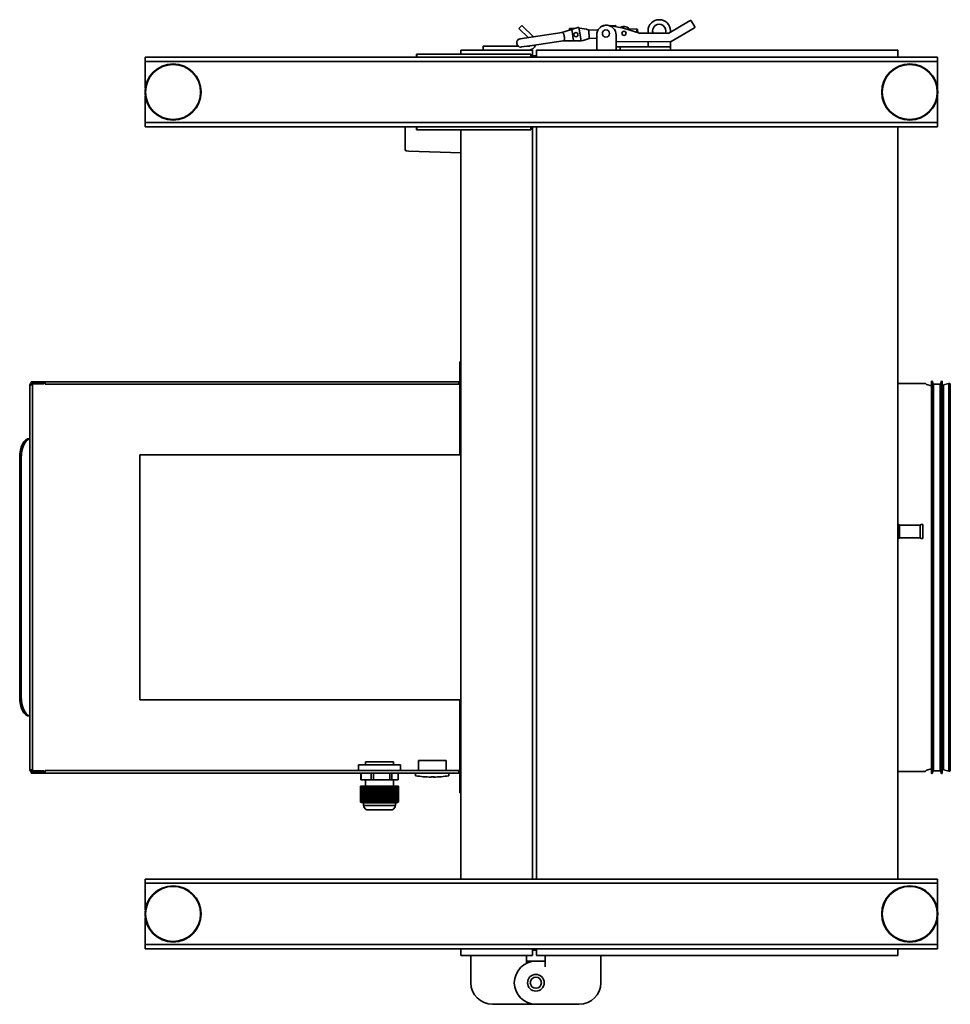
# Model space of a CAD drawing. Header units: millimetres. Extents: x 295 to 965, y 91 to 800.
import ezdxf

# ---------------------------------------------------------------- set-up
doc = ezdxf.new("R2010")
doc.units = ezdxf.units.MM
doc.header["$LTSCALE"] = 3
doc.layers.add('Krawędzie widoczne(ISO)', color=7, linetype='Continuous', lineweight=35, true_color=0x262659)

msp = doc.modelspace()

# ---------------------------------------------------------------- linework, layer by layer
at = {"layer": 'Krawędzie widoczne(ISO)'}
for p, q in [((656.5, 795.37), (654.37, 793.25)), ((654.86, 792.76), (654.37, 793.25)), ((656.5, 795.37), (656.98, 794.89)), ((656.98, 794.89), (664.56, 787.31)), ((690.75, 793.13), (694.69, 793.23)), ((690.78, 792.02), (690.75, 793.13)), ((697.59, 794.13), (692.12, 792.43)), ((697.59, 794.13), (697.79, 792.83)), ((697.72, 793.31), (697.75, 793.31)), ((729.69, 793.51), (718.05, 795.5)), ((720.5, 795.13), (723.91, 795.22)), ((724.44, 794.41), (724.13, 794.92)), ((729.69, 793.51), (729.57, 793.03)), ((741.05, 789.72), (729.69, 793.51)), ((776.46, 798.11), (762.31, 789.84)), ((776.46, 798.11), (777.76, 798.87)), ((780.96, 794.37), (778.44, 798.69)), ((780.79, 793.69), (779.49, 792.93)), ((660.98, 786.64), (654.86, 792.76)), ((663.17, 786.97), (655.36, 785.8)), ((663.17, 786.97), (685.41, 790.29)), ((664.56, 787.31), (664.4, 787.15)), ((664.67, 787.19), (664.56, 787.31)), ((685.5, 790.38), (685.14, 790.27)), ((685.5, 790.38), (685.6, 790.41)), ((686.06, 790.55), (685.6, 790.41)), ((686.06, 790.55), (687.76, 791.08)), ((692.12, 792.43), (687.76, 791.08)), ((692.72, 791.19), (693.55, 785.63)), ((697.79, 792.83), (698.88, 785.54)), ((711.38, 792.17), (704.78, 791.99)), ((704.94, 786), (704.78, 791.99)), ((710.34, 786.14), (704.94, 786)), ((710.34, 788.5), (710.34, 782.5)), ((724.34, 782.5), (724.34, 788.5)), ((739.27, 792.9), (733.97, 792.76)), ((739.34, 790.29), (739.27, 792.9)), ((739.78, 792.41), (739.27, 792.9)), ((739.78, 792.41), (739.84, 790.12)), ((741.05, 789.72), (740.97, 789.22)), ((762.31, 789.84), (741.05, 789.72)), ((747.34, 789.75), (747.34, 791.5)), ((762.31, 789.84), (762.45, 789.34)), ((763.34, 790.44), (763.34, 791.5)), ((763.95, 783.85), (779.49, 792.93)), ((628.59, 780.5), (628.59, 777.5)), ((628.59, 780.5), (630.59, 780.5)), ((653.92, 780.5), (630.59, 780.5)), ((656.25, 779.87), (664.05, 781.04)), ((661.09, 780.5), (660.47, 780.5)), ((664.05, 781.04), (686.29, 784.36)), ((686.03, 784.3), (686.41, 784.3)), ((686.29, 784.36), (686.29, 784.36)), ((688.78, 784.29), (686.41, 784.3)), ((688.78, 784.29), (693.34, 784.27)), ((690.98, 784.13), (690.98, 784.28)), ((690.98, 784.13), (695.83, 784.26)), ((693.34, 784.27), (699.07, 784.24)), ((698.88, 785.54), (699.07, 784.24)), ((710.34, 777.5), (710.34, 782.5)), ((724.34, 783.62), (763.95, 783.85)), ((724.34, 782.5), (724.34, 777.5)), ((724.34, 780), (727.34, 780)), ((727.34, 780), (730.34, 780)), ((727.34, 777.5), (727.34, 780)), ((760.34, 780), (730.34, 780)), ((747.34, 782), (747.34, 783.75)), ((747.34, 782), (747.34, 780)), ((760.34, 780), (763.34, 780)), ((763.34, 782), (763.34, 783.84)), ((763.34, 780), (763.34, 782)), ((763.34, 777.5), (763.34, 780)), ((763.95, 783.85), (763.82, 784.35)), ((385.59, 772.5), (390.59, 772.5)), ((385.59, 772.5), (385.59, 769.5)), ((950.59, 772.5), (390.59, 772.5)), ((580.89, 774.6), (580.7, 774.6)), ((580.7, 774.6), (580.7, 772.5)), ((580.89, 774.6), (662.89, 774.6)), ((580.89, 774.6), (580.89, 772.6)), ((580.89, 772.6), (662.89, 772.6)), ((581.04, 772.6), (581.04, 772.5)), ((612.59, 774.6), (612.59, 777.5)), ((664.09, 777.5), (612.59, 777.5)), ((633.24, 772.5), (633.24, 772.6)), ((662.89, 774.6), (662.89, 772.6)), ((662.89, 772.5), (662.89, 772.6)), ((664.09, 777.5), (664.09, 772.5)), ((664.09, 773.5), (667.09, 773.5)), ((927.09, 777.5), (667.09, 777.5)), ((667.09, 772.5), (667.09, 777.5)), ((927.09, 777.5), (927.09, 772.5)), ((950.59, 772.5), (955.59, 772.5)), ((955.59, 769.5), (955.59, 772.5)), ((390.59, 769.5), (385.59, 769.5)), ((385.59, 769.5), (385.59, 766.5)), ((385.59, 750.34), (385.59, 766.5)), ((950.59, 769.5), (390.59, 769.5)), ((955.59, 769.5), (950.59, 769.5)), ((955.59, 769.5), (955.59, 766.5)), ((955.59, 766.5), (955.59, 750.34)), ((385.59, 728.5), (385.59, 744.66)), ((955.59, 744.66), (955.59, 728.5)), ((385.59, 725.5), (385.59, 728.5)), ((385.59, 725.5), (390.59, 725.5)), ((385.59, 725.5), (385.59, 722.5)), ((390.59, 722.5), (385.59, 722.5)), ((390.59, 725.5), (950.59, 725.5)), ((390.59, 722.5), (950.59, 722.5)), ((572.59, 722.5), (572.59, 706.11)), ((580.7, 722.5), (580.7, 720.4)), ((662.89, 722.4), (580.89, 722.4)), ((580.89, 722.4), (580.89, 720.4)), ((581.04, 722.5), (581.04, 722.4)), ((633.24, 722.4), (633.24, 722.5)), ((662.89, 722.5), (662.89, 722.4)), ((662.89, 720.4), (662.89, 722.4)), ((664.09, 722.5), (664.09, 181.5)), ((667.09, 181.5), (667.09, 722.5)), ((927.09, 722.5), (927.09, 181.5)), ((950.59, 725.5), (955.59, 725.5)), ((955.59, 722.5), (950.59, 722.5)), ((955.59, 725.5), (955.59, 728.5)), ((955.59, 722.5), (955.59, 725.5)), ((580.89, 720.4), (580.7, 720.4)), ((580.89, 720.4), (662.89, 720.4)), ((612.59, 181.5), (612.59, 720.4)), ((575.26, 705.05), (573.56, 705.11)), ((575.26, 705.05), (612.59, 703.75)), ((612.59, 553.5), (611.89, 553.5)), ((611.89, 541.5), (611.89, 553.5)), ((303.5, 539.2), (304.5, 539.2)), ((303.5, 539.2), (303.5, 538.5)), ((304.5, 538.5), (303.5, 538.5)), ((303.99, 538.5), (303.99, 538.29)), ((303.99, 538.29), (303.99, 537.59)), ((303.99, 538.29), (304.98, 538.29)), ((312.3, 539.2), (304.5, 539.2)), ((312.3, 538.5), (304.5, 538.5)), ((310.59, 538.29), (304.98, 538.29)), ((310.59, 538.29), (312.59, 538.29)), ((312.3, 539.2), (313.3, 539.2)), ((313.3, 538.5), (312.3, 538.5)), ((312.59, 537.59), (312.59, 538.29)), ((313.3, 539.2), (313.5, 539.2)), ((313.3, 538.5), (313.3, 539.2)), ((313.5, 538.5), (313.3, 538.5)), ((313.5, 539.2), (611.19, 539.2)), ((313.5, 537.45), (313.5, 539.2)), ((611.19, 539.2), (611.19, 537.45)), ((611.89, 541.5), (611.89, 540.89)), ((611.89, 539.9), (611.89, 540.89)), ((611.89, 539.9), (612.59, 539.9)), ((951.21, 257.36), (951.21, 539.64)), ((951.21, 539.64), (951.71, 539.64)), ((951.71, 257.36), (951.71, 539.64)), ((952.4, 537.47), (951.71, 539.64)), ((957.76, 537.47), (958.45, 539.64)), ((958.45, 257.36), (958.45, 539.64)), ((958.45, 539.64), (958.95, 539.64)), ((958.95, 257.36), (958.95, 539.64)), ((302.59, 260.11), (302.59, 536.89)), ((302.59, 536.89), (304.34, 536.89)), ((303.99, 537.59), (303.99, 536.89)), ((304.98, 537.59), (303.99, 537.59)), ((304.34, 536.89), (304.34, 260.11)), ((310.59, 537.59), (304.98, 537.59)), ((312.59, 537.59), (310.59, 537.59)), ((611.19, 537.45), (313.5, 537.45)), ((611.89, 537.8), (611.19, 537.8)), ((612.59, 537.8), (611.89, 537.8)), ((611.89, 535.8), (611.89, 537.8)), ((611.89, 486.5), (611.89, 535.8)), ((927.99, 538), (946.39, 538)), ((950.96, 536.18), (947.81, 537.17)), ((952.4, 259.53), (952.4, 537.47)), ((952.4, 537.47), (952.58, 537.47)), ((952.58, 259.48), (952.58, 537.52)), ((952.58, 537.52), (957.58, 537.52)), ((957.58, 259.48), (957.58, 537.52)), ((957.58, 537.47), (957.76, 537.47)), ((957.76, 259.53), (957.76, 537.47)), ((958.95, 536.14), (959.96, 536.29)), ((959.96, 536.92), (963.63, 537.92)), ((959.96, 260.08), (959.96, 536.92)), ((963.63, 259.08), (963.63, 537.92)), ((964.56, 259.29), (964.56, 537.71)), ((964.77, 259.85), (964.77, 537.16)), ((302.13, 498.3), (302.57, 498.3)), ((302.57, 498.3), (302.59, 498.3)), ((295.23, 312.5), (295.23, 484.5)), ((295.73, 312.5), (295.73, 484.5)), ((296.34, 484.5), (296.34, 312.5)), ((381.59, 486.5), (381.59, 310.5)), ((612.59, 486.5), (381.59, 486.5)), ((927.09, 436.5), (927.59, 436.5)), ((928.09, 436), (928.09, 427)), ((943.09, 436), (928.09, 436)), ((943.09, 436), (943.09, 427)), ((943.59, 436.5), (945.09, 436.5)), ((945.09, 426.5), (945.09, 436.5)), ((927.09, 426.5), (927.59, 426.5)), ((943.09, 427), (928.09, 427)), ((943.59, 426.5), (945.09, 426.5)), ((612.59, 310.5), (381.59, 310.5)), ((611.89, 261.2), (611.89, 310.5)), ((302.13, 298.7), (302.57, 298.7)), ((302.57, 298.7), (302.59, 298.7)), ((539.03, 263.8), (539.26, 263.8)), ((539.03, 263.8), (539.03, 259.55)), ((539.26, 263.8), (546.4, 263.8)), ((544.09, 265.8), (564.09, 265.8)), ((544.09, 263.8), (544.09, 265.8)), ((546.4, 263.8), (547.72, 263.8)), ((547.72, 263.8), (561.28, 263.8)), ((561.28, 263.8), (562.56, 263.8)), ((562.56, 263.8), (568.97, 263.8)), ((564.09, 263.8), (564.09, 265.8)), ((568.97, 263.8), (569.15, 263.8)), ((569.15, 263.8), (569.15, 259.55)), ((582.09, 266.8), (602.09, 266.8)), ((582.09, 266.8), (582.09, 259.55)), ((602.09, 266.8), (602.09, 259.55)), ((304.34, 260.11), (302.59, 260.11)), ((303.5, 258.5), (303.5, 257.8)), ((303.5, 258.5), (304.5, 258.5)), ((304.5, 257.8), (303.5, 257.8)), ((303.99, 260.11), (303.99, 259.41)), ((303.99, 259.41), (304.98, 259.41)), ((303.99, 259.41), (303.99, 258.71)), ((303.99, 258.71), (303.99, 258.5)), ((304.98, 258.71), (303.99, 258.71)), ((304.5, 258.5), (312.3, 258.5)), ((304.5, 257.8), (312.3, 257.8)), ((310.59, 259.41), (304.98, 259.41)), ((304.98, 258.71), (310.59, 258.71)), ((310.59, 259.41), (312.59, 259.41)), ((312.59, 258.71), (310.59, 258.71)), ((312.3, 258.5), (313.3, 258.5)), ((313.3, 257.8), (312.3, 257.8)), ((312.59, 258.71), (312.59, 259.41)), ((313.3, 258.5), (313.5, 258.5)), ((313.3, 257.8), (313.3, 258.5)), ((313.5, 257.8), (313.3, 257.8)), ((313.5, 259.55), (611.19, 259.55)), ((313.5, 257.8), (313.5, 259.55)), ((611.19, 257.8), (313.5, 257.8)), ((540.74, 257.8), (540.74, 252.8)), ((540.97, 252.8), (540.97, 257.8)), ((548.22, 257.8), (548.22, 252.8)), ((549.82, 252.8), (549.82, 257.8)), ((561.57, 257.8), (561.57, 252.8)), ((562.94, 252.8), (562.94, 257.8)), ((567.44, 257.8), (567.44, 252.8)), ((580.09, 257.8), (580.09, 255.89)), ((604.09, 257.8), (604.09, 255.89)), ((611.19, 259.55), (611.19, 257.8)), ((611.89, 259.2), (611.19, 259.2)), ((611.89, 259.2), (611.89, 261.2)), ((611.89, 259.2), (612.59, 259.2)), ((612.59, 257.1), (611.89, 257.1)), ((611.89, 256.11), (611.89, 257.1)), ((611.89, 255.5), (611.89, 256.11)), ((611.89, 243.5), (611.89, 255.5)), ((927.99, 259), (946.39, 259)), ((950.96, 260.82), (947.81, 259.83)), ((951.21, 257.36), (951.71, 257.36)), ((952.4, 259.53), (951.71, 257.36)), ((952.4, 259.53), (952.58, 259.53)), ((952.58, 259.48), (957.58, 259.48)), ((957.58, 259.53), (957.76, 259.53)), ((957.76, 259.53), (958.45, 257.36)), ((958.45, 257.36), (958.95, 257.36)), ((958.95, 260.86), (959.96, 260.71)), ((959.96, 260.08), (963.63, 259.08)), ((540.36, 248.3), (541.11, 248.3)), ((540.36, 248.3), (540.36, 236.98)), ((540.74, 252.8), (540.97, 252.8)), ((540.97, 252.8), (548.22, 252.8)), ((541.11, 248.3), (541.48, 248.3)), ((541.11, 236.77), (541.11, 248.3)), ((541.48, 248.3), (541.85, 248.3)), ((541.48, 248.3), (541.48, 236.68)), ((541.85, 248.3), (542.21, 248.3)), ((541.85, 236.6), (541.85, 248.3)), ((542.21, 248.3), (542.58, 248.3)), ((542.21, 248.3), (542.21, 236.53)), ((542.58, 248.3), (542.94, 248.3)), ((542.58, 236.46), (542.58, 248.3)), ((542.94, 248.3), (543.31, 248.3)), ((542.94, 248.3), (542.94, 236.41)), ((543.31, 248.3), (543.68, 248.3)), ((543.31, 236.37), (543.31, 248.3)), ((543.68, 248.3), (544.05, 248.3)), ((543.68, 248.3), (543.68, 236.33)), ((544.05, 248.3), (544.41, 248.3)), ((544.05, 236.31), (544.05, 248.3)), ((544.09, 252.8), (544.09, 248.3)), ((544.41, 248.3), (544.78, 248.3)), ((544.41, 248.3), (544.41, 236.3)), ((544.78, 248.3), (545.14, 248.3)), ((544.78, 236.3), (544.78, 248.3)), ((545.14, 248.3), (545.51, 248.3)), ((545.14, 248.3), (545.14, 236.31)), ((545.51, 248.3), (545.88, 248.3)), ((545.51, 236.33), (545.51, 248.3)), ((545.88, 248.3), (546.25, 248.3)), ((545.88, 248.3), (545.88, 236.37)), ((546.25, 248.3), (546.61, 248.3)), ((546.25, 236.41), (546.25, 248.3)), ((546.61, 248.3), (546.98, 248.3)), ((546.61, 248.3), (546.61, 236.46)), ((546.98, 248.3), (547.35, 248.3)), ((546.98, 236.53), (546.98, 248.3)), ((547.35, 248.3), (547.71, 248.3)), ((547.35, 248.3), (547.35, 236.6)), ((547.71, 248.3), (548.08, 248.3)), ((547.71, 236.68), (547.71, 248.3)), ((548.08, 248.3), (548.83, 248.3)), ((548.08, 248.3), (548.08, 236.77)), ((548.22, 252.8), (549.82, 252.8)), ((548.83, 248.3), (550.05, 248.3)), ((548.83, 248.3), (548.83, 236.98)), ((549.82, 252.8), (561.57, 252.8)), ((550.05, 248.3), (550.28, 248.3)), ((550.05, 236.77), (550.05, 248.3)), ((550.28, 248.3), (550.64, 248.3)), ((550.28, 248.3), (550.28, 236.55)), ((550.64, 248.3), (551.24, 248.3)), ((550.64, 248.3), (550.64, 236.68)), ((551.24, 248.3), (551.47, 248.3)), ((551.24, 236.6), (551.24, 248.3)), ((551.47, 248.3), (551.83, 248.3)), ((551.47, 248.3), (551.47, 236.38)), ((551.83, 248.3), (552.43, 248.3)), ((551.83, 248.3), (551.83, 236.53)), ((552.43, 248.3), (552.66, 248.3)), ((552.43, 236.46), (552.43, 248.3)), ((552.66, 248.3), (553.02, 248.3)), ((552.66, 248.3), (552.66, 236.3)), ((553.02, 248.3), (553.62, 248.3)), ((553.02, 248.3), (553.02, 236.41)), ((553.62, 248.3), (553.84, 248.3)), ((553.62, 236.37), (553.62, 248.3)), ((553.84, 248.3), (554.21, 248.3)), ((553.84, 248.3), (553.84, 236.3)), ((554.21, 248.3), (554.81, 248.3)), ((554.21, 248.3), (554.21, 236.33)), ((554.81, 248.3), (555.03, 248.3)), ((554.81, 236.31), (554.81, 248.3)), ((555.03, 248.3), (555.4, 248.3)), ((555.03, 248.3), (555.03, 236.3)), ((555.4, 248.3), (556, 248.3)), ((555.4, 248.3), (555.4, 236.3)), ((556, 248.3), (556.22, 248.3)), ((556, 236.3), (556, 248.3)), ((556.22, 248.3), (556.59, 248.3)), ((556.22, 248.3), (556.22, 236.3)), ((556.59, 248.3), (557.19, 248.3)), ((556.59, 248.3), (556.59, 236.31)), ((557.19, 248.3), (557.41, 248.3)), ((557.19, 236.33), (557.19, 248.3)), ((557.41, 248.3), (557.78, 248.3)), ((557.41, 248.3), (557.41, 236.3)), ((557.78, 248.3), (558.37, 248.3)), ((557.78, 248.3), (557.78, 236.37)), ((558.37, 248.3), (558.6, 248.3)), ((558.37, 236.41), (558.37, 248.3)), ((558.6, 248.3), (558.97, 248.3)), ((558.6, 248.3), (558.6, 236.3)), ((558.97, 248.3), (559.56, 248.3)), ((558.97, 248.3), (558.97, 236.46)), ((559.56, 248.3), (559.79, 248.3)), ((559.56, 236.53), (559.56, 248.3)), ((559.79, 248.3), (560.16, 248.3)), ((559.79, 248.3), (559.79, 236.38)), ((560.16, 248.3), (560.75, 248.3)), ((560.16, 248.3), (560.16, 236.6)), ((560.75, 248.3), (560.98, 248.3)), ((560.75, 236.68), (560.75, 248.3)), ((560.98, 248.3), (561.34, 248.3)), ((560.98, 248.3), (560.98, 236.55)), ((561.34, 248.3), (562.56, 248.3)), ((561.34, 248.3), (561.34, 236.77)), ((561.57, 252.8), (562.94, 252.8)), ((562.56, 248.3), (563.03, 248.3)), ((562.56, 248.3), (562.56, 236.98)), ((562.94, 252.8), (567.44, 252.8)), ((563.03, 248.3), (563.26, 248.3)), ((563.03, 236.77), (563.03, 248.3)), ((563.26, 248.3), (563.49, 248.3)), ((563.26, 248.3), (563.26, 236.68)), ((563.49, 248.3), (563.71, 248.3)), ((563.49, 236.6), (563.49, 248.3)), ((563.71, 248.3), (563.94, 248.3)), ((563.71, 248.3), (563.71, 236.53)), ((563.94, 248.3), (564.17, 248.3)), ((563.94, 236.46), (563.94, 248.3)), ((564.09, 252.8), (564.09, 248.3)), ((564.17, 248.3), (564.4, 248.3)), ((564.17, 248.3), (564.17, 236.41)), ((564.4, 248.3), (564.62, 248.3)), ((564.4, 236.37), (564.4, 248.3)), ((564.62, 248.3), (564.85, 248.3)), ((564.62, 248.3), (564.62, 236.33)), ((564.85, 248.3), (565.08, 248.3)), ((564.85, 236.31), (564.85, 248.3)), ((565.08, 248.3), (565.31, 248.3)), ((565.08, 248.3), (565.08, 236.3)), ((565.31, 248.3), (565.53, 248.3)), ((565.31, 236.3), (565.31, 248.3)), ((565.53, 248.3), (565.76, 248.3)), ((565.53, 248.3), (565.53, 236.31)), ((565.76, 248.3), (565.99, 248.3)), ((565.76, 236.33), (565.76, 248.3)), ((565.99, 248.3), (566.22, 248.3)), ((565.99, 248.3), (565.99, 236.37)), ((566.22, 248.3), (566.45, 248.3)), ((566.22, 236.41), (566.22, 248.3)), ((566.45, 248.3), (566.67, 248.3)), ((566.45, 248.3), (566.45, 236.46)), ((566.67, 248.3), (566.9, 248.3)), ((566.67, 236.53), (566.67, 248.3)), ((566.9, 248.3), (567.13, 248.3)), ((566.9, 248.3), (566.9, 236.6)), ((567.13, 248.3), (567.36, 248.3)), ((567.13, 236.68), (567.13, 248.3)), ((567.36, 248.3), (567.82, 248.3)), ((567.36, 248.3), (567.36, 236.77)), ((567.82, 248.3), (567.82, 236.98)), ((611.89, 243.5), (612.59, 243.5)), ((541.05, 236.68), (541.05, 236.68)), ((542.09, 236.3), (541.12, 236.65)), ((542.09, 236.3), (543.04, 236.3)), ((542.59, 236.3), (542.59, 234.39)), ((542.59, 234.39), (565.59, 234.39)), ((543.1, 236.3), (543.04, 236.3)), ((543.1, 236.3), (543.51, 236.3)), ((543.72, 236.3), (543.51, 236.3)), ((543.72, 236.3), (544.08, 236.3)), ((544.05, 236.31), (544.08, 236.3)), ((544.41, 236.3), (544.08, 236.3)), ((544.41, 236.3), (544.6, 236.3)), ((544.41, 236.3), (544.41, 236.3)), ((544.6, 236.3), (544.78, 236.3)), ((545.16, 236.3), (544.78, 236.3)), ((544.78, 236.3), (544.78, 236.3)), ((545.16, 236.3), (545.14, 236.31)), ((545.16, 236.3), (545.63, 236.3)), ((545.95, 236.3), (545.63, 236.3)), ((545.95, 236.3), (546.66, 236.3)), ((546.79, 236.3), (546.66, 236.3)), ((546.79, 236.3), (552.6, 236.3)), ((552.66, 236.3), (552.6, 236.3)), ((552.77, 236.3), (552.66, 236.3)), ((552.77, 236.3), (553.69, 236.3)), ((553.84, 236.3), (553.69, 236.3)), ((554.14, 236.3), (553.84, 236.3)), ((554.14, 236.3), (554.82, 236.3)), ((554.81, 236.31), (554.82, 236.3)), ((555.03, 236.3), (554.82, 236.3)), ((555.03, 236.3), (555.03, 236.3)), ((555.4, 236.3), (555.03, 236.3)), ((555.4, 236.3), (555.7, 236.3)), ((555.4, 236.3), (555.4, 236.3)), ((555.7, 236.3), (556, 236.3)), ((556.22, 236.3), (556, 236.3)), ((556, 236.3), (556, 236.3)), ((556.22, 236.3), (556.22, 236.3)), ((556.56, 236.3), (556.22, 236.3)), ((556.56, 236.3), (556.59, 236.31)), ((556.56, 236.3), (557.23, 236.3)), ((557.41, 236.3), (557.23, 236.3)), ((557.66, 236.3), (557.41, 236.3)), ((557.66, 236.3), (558.53, 236.3)), ((558.6, 236.3), (558.53, 236.3)), ((558.68, 236.3), (558.6, 236.3)), ((558.68, 236.3), (563.66, 236.3)), ((563.76, 236.3), (563.66, 236.3)), ((563.76, 236.3), (564.28, 236.3)), ((564.51, 236.3), (564.28, 236.3)), ((564.51, 236.3), (564.83, 236.3)), ((564.85, 236.31), (564.83, 236.3)), ((565.07, 236.3), (564.83, 236.3)), ((565.07, 236.3), (565.19, 236.3)), ((565.07, 236.3), (565.08, 236.3)), ((565.19, 236.3), (565.31, 236.3)), ((565.31, 236.3), (565.31, 236.3)), ((565.5, 236.3), (565.31, 236.3)), ((565.5, 236.3), (565.53, 236.31)), ((565.5, 236.3), (565.69, 236.3)), ((565.59, 236.3), (565.59, 234.39)), ((565.8, 236.3), (565.69, 236.3)), ((565.8, 236.3), (565.97, 236.3)), ((565.99, 236.3), (565.97, 236.3)), ((565.99, 236.3), (566.09, 236.3)), ((566.09, 236.3), (567.06, 236.65)), ((545.49, 231.3), (562.69, 231.3)), ((385.59, 181.5), (390.59, 181.5)), ((385.59, 181.5), (385.59, 178.5)), ((390.59, 178.5), (385.59, 178.5)), ((385.59, 178.5), (385.59, 175.5)), ((950.59, 181.5), (390.59, 181.5)), ((950.59, 178.5), (390.59, 178.5)), ((950.59, 181.5), (955.59, 181.5)), ((955.59, 178.5), (950.59, 178.5)), ((955.59, 178.5), (955.59, 181.5)), ((955.59, 178.5), (955.59, 175.5)), ((385.59, 159.34), (385.59, 175.5)), ((955.59, 175.5), (955.59, 159.34)), ((385.59, 137.5), (385.59, 153.66)), ((955.59, 153.66), (955.59, 137.5)), ((385.59, 134.5), (385.59, 137.5)), ((955.59, 134.5), (955.59, 137.5)), ((385.59, 134.5), (390.59, 134.5)), ((385.59, 134.5), (385.59, 131.5)), ((390.59, 131.5), (385.59, 131.5)), ((390.59, 134.5), (950.59, 134.5)), ((390.59, 131.5), (950.59, 131.5)), ((612.59, 126.5), (612.59, 131.5)), ((664.09, 131.5), (664.09, 126.5)), ((664.09, 130.5), (667.09, 130.5)), ((667.09, 126.5), (667.09, 131.5)), ((927.09, 131.5), (927.09, 126.5)), ((950.59, 134.5), (955.59, 134.5)), ((955.59, 131.5), (950.59, 131.5)), ((955.59, 131.5), (955.59, 134.5)), ((612.59, 126.5), (664.09, 126.5)), ((619.85, 118.5), (619.85, 126.5)), ((659.85, 120.95), (659.85, 126.5)), ((659.86, 122.5), (666.6, 122.5)), ((659.86, 122.5), (659.86, 120.96)), ((666.6, 122.5), (673.34, 122.5)), ((927.09, 126.5), (667.09, 126.5)), ((673.34, 118.49), (673.34, 122.5)), ((673.35, 118.5), (673.35, 126.5)), ((713.35, 118.5), (713.35, 126.5)), ((619.85, 107), (619.85, 118.5)), ((673.35, 118.49), (673.34, 118.49)), ((673.35, 118.5), (673.35, 118.49)), ((713.35, 107), (713.35, 118.5)), ((635.35, 91.5), (666.6, 91.5)), ((666.6, 91.5), (697.85, 91.5))]:
    msp.add_line(p, q, dxfattribs=at)
for centre, radius in [((695.37, 788.75), 1.5), ((717.05, 789.58), 2.6), ((730.05, 789.66), 1.5), ((405.59, 747.5), 20.2), ((405.59, 747.5), 19.8), ((935.59, 747.5), 20.2), ((935.59, 747.5), 19.8), ((405.59, 156.5), 20.2), ((405.59, 156.5), 19.8), ((935.59, 156.5), 20.2), ((935.59, 156.5), 19.8), ((666.6, 107), 6), ((666.6, 107), 4)]:
    msp.add_circle(centre, radius, dxfattribs=at)
for centre, radius, start, end in [((698.19, 776.23), 17.08, 67.30708, 91.5), ((717.34, 788.5), 7, 0, 180), ((717.05, 789.58), 6, 80.47403, 134.02641), ((730.05, 789.66), 5, 26.67306, 121.86023), ((755.34, 791.5), 8, 0, 180), ((755.34, 791.5), 4.75, 339.31941, 201.32409), ((778.01, 798.44), 0.5, 30.32175, 120.32175), ((780.53, 794.12), 0.5, 300.32175, 30.32175), ((697.53, 801.39), 17.08, 275.09176, 295.68951), ((655.8, 782.84), 3, 98.49434, 278.49434), ((661.09, 783), 5.5, 270, 342.84966), ((661.09, 783), 2.5, 270, 296.29318), ((573.59, 706.11), 1, 180, 268), ((303.99, 536.89), 1.4, 90, 180), ((611.19, 539.9), 0.7, 270, 0), ((611.19, 539.9), 1.4, 270, 0), ((927.99, 540.4), 2.4, 247.97569, 270), ((303.99, 536.89), 0.7, 90, 180), ((946.39, 536.8), 1.2, 35.11908, 90), ((948.06, 537.98), 0.845, 215.11908, 252.46299), ((951.21, 536.98), 0.845, 252.46299, 270), ((963.88, 536.86), 1.08, 51.51914, 103.39013), ((963.93, 537.16), 0.845, 0, 41.40692), ((927.59, 436), 0.5, 0, 90), ((943.59, 436), 0.5, 90, 180), ((927.59, 427), 0.5, 270, 0), ((943.59, 427), 0.5, 180, 270), ((303.99, 260.11), 1.4, 180, 270), ((303.99, 260.11), 0.7, 180, 270), ((580.19, 255.89), 0.1, 180, 261.84277), ((594.4, 355.02), 100.25, 261.84277, 268.1073), ((589.78, 355.02), 100.25, 271.8927, 278.15723), ((603.99, 255.89), 0.1, 278.15723, 0), ((611.19, 257.1), 1.4, 0, 90), ((611.19, 257.1), 0.7, 0, 90), ((927.99, 256.6), 2.4, 90, 112.02431), ((946.39, 260.2), 1.2, 270, 324.88092), ((948.06, 259.02), 0.845, 107.53701, 144.88092), ((951.21, 260.02), 0.845, 90, 107.53701), ((963.88, 260.14), 1.08, 256.60987, 308.48086), ((963.93, 259.85), 0.845, 318.59308, 0), ((546.32, 234.85), 3.75, 186.94213, 241.97576), ((561.87, 234.85), 3.75, 298.02424, 353.05787), ((545.49, 233.3), 2, 241.97576, 270), ((562.69, 233.3), 2, 270, 298.02424), ((666.6, 107), 15.5, 90, 270), ((666.6, 107), 15.5, 64.18391, 64.22497), ((635.35, 107), 15.5, 180, 270), ((697.85, 107), 15.5, 270, 0)]:
    msp.add_arc(centre, radius, start, end, dxfattribs=at)
for centre, major_axis, ratio, start_param, end_param in [((685.35, 788.97), (-0.19, 1.3), 0.312336, 0.048036, 0.164096), ((686.13, 787.37), (-0.44, 2.97), 0.315649, 4.301251, 5.123527), ((692.51, 791.19), (0.39, -1.24), 0.160174, 1.570796, 3.141593), ((688.73, 790.02), (3.98, 1.23), 0.312336, 6.235149, 6.283185), ((685.86, 785.6), (0.19, -1.3), 0.312336, 6.11909, 6.235149), ((685.86, 785.6), (0.19, -1.3), 0.312336, 6.11909, 6.235149), ((693.35, 785.57), (0.01, 1.3), 0.160174, 3.141593, 4.712389), ((689.39, 785.59), (4.16, -0.02), 0.312336, 0, 0.048036), ((302.13, 484.5), (0, 13.8), 0.5, 0, 1.570796), ((302.63, 484.5), (0, 13.8), 0.5, 0.019124, 1.570796), ((303.24, 484.5), (0, 13.8), 0.5, 0.093525, 1.570796), ((301.9, 498.23), (0.693, 0.071), 0.027404, 0.260412, 0.523631), ((302.13, 312.5), (0, -13.8), 0.5, 4.712389, 6.283185), ((302.63, 312.5), (0, -13.8), 0.5, 4.712389, 6.264061), ((303.24, 312.5), (0, -13.8), 0.5, 4.712389, 6.18966), ((301.9, 298.77), (0.693, -0.071), 0.027404, 5.759554, 6.022773), ((550.64, 312.14), (0, -78.4), 0.379618, 6.021734, 6.027184), ((544.6, 269.84), (0, -33.54), 0.611389, 6.237994, 6.255998), ((544.6, 269.28), (0, -32.98), 0.611389, 6.274037, 6.283185), ((544.6, 269.28), (0, -32.98), 0.611389, 0.000001, 0.009149), ((544.59, 269.84), (0, -33.54), 0.611389, 0.027187, 0.045191), ((566.33, 312.14), (0, -78.4), 0.991007, 6.021734, 6.027184), ((540.63, 312.14), (0, -78.4), 0.611389, 0.256001, 0.261451), ((555.71, 269.84), (0, -33.54), 0.991007, 6.237994, 6.255998), ((555.7, 269.28), (0, -32.98), 0.991007, 6.274037, 6.283185), ((555.7, 269.28), (0, -32.98), 0.991007, 0.000001, 0.009149), ((555.68, 269.84), (0, -33.54), 0.991007, 0.027187, 0.045191), ((566.07, 312.14), (0, -78.4), 0.379618, 6.021734, 6.027184), ((544.09, 312.14), (0, -78.4), 0.991007, 0.256001, 0.261451), ((565.2, 269.84), (0, -33.54), 0.379618, 6.237994, 6.255998), ((565.19, 269.28), (0, -32.98), 0.379618, 6.274037, 6.283185), ((565.19, 269.28), (0, -32.98), 0.379618, 0.000001, 0.009149), ((565.19, 269.84), (0, -33.54), 0.379618, 0.027187, 0.045191), ((553.83, 312.14), (0, -78.4), 0.611389, 0.256001, 0.261451)]:
    msp.add_ellipse(centre, major_axis=major_axis, ratio=ratio, start_param=start_param, end_param=end_param, dxfattribs=at)
for points, weights in [([(720.5, 795.13), (720.48, 795.11), (720.47, 795.09)], [1, 1.00272560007, 1.00535515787]), ([(724.34, 794.43), (724.25, 794.8), (723.91, 795.22)], [1.07080085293, 1.05484251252, 1]), ([(540.36, 236.98), (540.74, 236.86), (541.11, 236.77)], [1.03059895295, 1.03443691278, 1.03615699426]), ([(540.83, 236.77), (540.6, 236.86), (540.36, 236.98)], [1.03615699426, 1.03443691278, 1.03059895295]), ([(541.42, 236.55), (541.13, 236.66), (540.83, 236.77)], [1.10667789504, 1.11299129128, 1.11875016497]), ([(541.12, 236.65), (541.09, 236.67), (541.05, 236.68)], [2.39146581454, 2.38824861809, 2.38492444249]), ([(541.05, 236.68), (541.24, 236.61), (541.42, 236.55)], [2.47831262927, 2.49767251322, 2.51583023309]), ([(541.11, 236.77), (541.41, 236.66), (541.7, 236.55)], [1.1187501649, 1.11299129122, 1.10667789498]), ([(541.48, 236.68), (541.66, 236.63), (541.85, 236.6)], [2.38492444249, 2.39631910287, 2.40645676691]), ([(541.7, 236.55), (541.59, 236.61), (541.48, 236.68)], [2.51583023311, 2.49767251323, 2.47831262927]), ([(541.85, 236.6), (542.15, 236.49), (542.44, 236.38)], [1.00346989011, 1.00262710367, 1.00121647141]), ([(542.21, 236.53), (542.4, 236.49), (542.58, 236.46)], [2.4257172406, 2.43500827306, 2.44291812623]), ([(542.44, 236.38), (542.33, 236.45), (542.21, 236.53)], [2.64257377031, 2.6197340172, 2.5955942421]), ([(542.58, 236.46), (542.81, 236.38), (543.04, 236.3)], [1.00227152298, 1.00131282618, 1]), ([(542.94, 236.41), (543.13, 236.39), (543.31, 236.37)], [2.45746040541, 2.46421278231, 2.469482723]), ([(543.31, 236.37), (543.41, 236.33), (543.51, 236.3)], [1.00107831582, 1.00057122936, 1]), ([(543.72, 236.3), (543.7, 236.32), (543.68, 236.33)], [1, 1.00039185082, 1.00075998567]), ([(545.51, 236.33), (545.57, 236.32), (545.63, 236.3)], [1.00075998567, 1.00039185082, 1]), ([(545.88, 236.37), (546.06, 236.39), (546.25, 236.41)], [2.469482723, 2.46421278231, 2.45746040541]), ([(545.95, 236.3), (545.92, 236.33), (545.88, 236.37)], [1, 1.00057122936, 1.00107831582]), ([(546.61, 236.46), (546.8, 236.49), (546.98, 236.53)], [2.44291812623, 2.43500827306, 2.4257172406]), ([(546.79, 236.3), (546.7, 236.38), (546.61, 236.46)], [1, 1.00131282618, 1.00227152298]), ([(546.98, 236.53), (547.28, 236.45), (547.57, 236.38)], [2.5955942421, 2.6197340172, 2.64257377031]), ([(547.35, 236.6), (547.53, 236.63), (547.71, 236.68)], [2.40645676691, 2.39631910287, 2.38492444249]), ([(547.57, 236.38), (547.46, 236.49), (547.35, 236.6)], [1.00121647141, 1.00262710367, 1.00346989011]), ([(547.71, 236.68), (548.01, 236.61), (548.31, 236.55)], [2.47831262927, 2.49767251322, 2.51583023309]), ([(548.08, 236.77), (548.45, 236.86), (548.83, 236.98)], [1.03615699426, 1.03443691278, 1.03059895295]), ([(548.31, 236.55), (548.2, 236.66), (548.08, 236.77)], [1.10667789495, 1.11299129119, 1.11875016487]), ([(548.83, 236.98), (549.45, 236.86), (550.05, 236.77)], [1.03059895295, 1.03443691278, 1.03615699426]), ([(550.05, 236.77), (550.17, 236.66), (550.28, 236.55)], [1.11875016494, 1.11299129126, 1.10667789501]), ([(550.28, 236.55), (550.46, 236.61), (550.64, 236.68)], [2.51583023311, 2.49767251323, 2.47831262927]), ([(550.64, 236.68), (550.94, 236.63), (551.24, 236.6)], [2.38492444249, 2.39631910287, 2.40645676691]), ([(551.24, 236.6), (551.36, 236.49), (551.47, 236.38)], [1.0034698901, 1.00262710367, 1.0012164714]), ([(551.47, 236.38), (551.65, 236.45), (551.83, 236.53)], [2.64257377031, 2.6197340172, 2.5955942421]), ([(551.83, 236.53), (552.13, 236.49), (552.43, 236.46)], [2.4257172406, 2.43500827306, 2.44291812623]), ([(552.43, 236.46), (552.52, 236.38), (552.6, 236.3)], [1.00227152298, 1.00131282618, 1]), ([(553.02, 236.41), (553.32, 236.39), (553.62, 236.37)], [2.45746040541, 2.46421278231, 2.469482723]), ([(553.62, 236.37), (553.66, 236.33), (553.69, 236.3)], [1.00107831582, 1.00057122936, 1]), ([(554.14, 236.3), (554.17, 236.32), (554.21, 236.33)], [1, 1.00039185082, 1.00075998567]), ([(557.19, 236.33), (557.21, 236.32), (557.23, 236.3)], [1.00075998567, 1.00039185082, 1]), ([(557.66, 236.3), (557.72, 236.33), (557.78, 236.37)], [1, 1.00057122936, 1.00107831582]), ([(557.78, 236.37), (558.07, 236.39), (558.37, 236.41)], [2.469482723, 2.46421278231, 2.45746040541]), ([(558.68, 236.3), (558.82, 236.38), (558.97, 236.46)], [1, 1.00131282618, 1.00227152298]), ([(558.97, 236.46), (559.26, 236.49), (559.56, 236.53)], [2.44291812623, 2.43500827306, 2.4257172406]), ([(559.56, 236.53), (559.68, 236.45), (559.79, 236.38)], [2.5955942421, 2.6197340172, 2.64257377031]), ([(559.79, 236.38), (559.97, 236.49), (560.16, 236.6)], [1.00121647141, 1.00262710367, 1.00346989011]), ([(560.16, 236.6), (560.45, 236.63), (560.75, 236.68)], [2.40645676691, 2.39631910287, 2.38492444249]), ([(560.75, 236.68), (560.87, 236.61), (560.98, 236.55)], [2.47831262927, 2.49767251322, 2.51583023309]), ([(560.98, 236.55), (561.16, 236.66), (561.34, 236.77)], [1.10667789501, 1.11299129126, 1.11875016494]), ([(561.34, 236.77), (561.94, 236.86), (562.56, 236.98)], [1.03615699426, 1.03443691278, 1.03059895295]), ([(562.56, 236.98), (562.8, 236.86), (563.03, 236.77)], [1.03059895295, 1.03443691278, 1.03615699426]), ([(563.03, 236.77), (562.84, 236.66), (562.67, 236.55)], [1.11875016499, 1.11299129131, 1.10667789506]), ([(562.67, 236.55), (562.96, 236.61), (563.26, 236.68)], [2.51583023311, 2.49767251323, 2.47831262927]), ([(563.49, 236.6), (563.3, 236.49), (563.12, 236.38)], [1.00346989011, 1.00262710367, 1.00121647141]), ([(563.12, 236.38), (563.41, 236.45), (563.71, 236.53)], [2.64257377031, 2.6197340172, 2.5955942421]), ([(563.26, 236.68), (563.37, 236.63), (563.49, 236.6)], [2.38492444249, 2.39631910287, 2.40645676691]), ([(563.94, 236.46), (563.8, 236.38), (563.66, 236.3)], [1.00227152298, 1.00131282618, 1]), ([(563.71, 236.53), (563.83, 236.49), (563.94, 236.46)], [2.4257172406, 2.43500827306, 2.44291812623]), ([(564.17, 236.41), (564.28, 236.39), (564.4, 236.37)], [2.45746040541, 2.46421278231, 2.469482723]), ([(564.4, 236.37), (564.34, 236.33), (564.28, 236.3)], [1.00107831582, 1.00057122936, 1]), ([(564.51, 236.3), (564.56, 236.32), (564.62, 236.33)], [1, 1.00039185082, 1.00075998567]), ([(565.76, 236.33), (565.73, 236.32), (565.69, 236.3)], [1.00075998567, 1.00039185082, 1]), ([(565.8, 236.3), (565.89, 236.33), (565.99, 236.37)], [1, 1.00057122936, 1.00107831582]), ([(565.99, 236.3), (566.21, 236.38), (566.45, 236.46)], [1, 1.00131282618, 1.00227152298]), ([(565.99, 236.37), (566.1, 236.39), (566.22, 236.41)], [2.469482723, 2.46421278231, 2.45746040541]), ([(566.31, 236.38), (566.6, 236.49), (566.9, 236.6)], [1.00121647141, 1.00262710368, 1.00346989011]), ([(566.67, 236.53), (566.49, 236.45), (566.31, 236.38)], [2.5955942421, 2.6197340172, 2.64257377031]), ([(566.45, 236.46), (566.56, 236.49), (566.67, 236.53)], [2.44291812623, 2.43500827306, 2.4257172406]), ([(566.9, 236.6), (567.01, 236.63), (567.13, 236.68)], [2.40645676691, 2.39631910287, 2.38492444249]), ([(567.13, 236.68), (567.24, 236.73), (567.36, 236.77)], [1.11430597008, 1.11656788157, 1.11875016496]), ([(567.36, 236.77), (567.59, 236.86), (567.82, 236.98)], [1.03615699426, 1.03443691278, 1.03059895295])]:
    msp.add_rational_spline(points, weights, degree=2, dxfattribs=at)
for points in [[(685.5, 790.38), (685.58, 790.41), (685.66, 790.38), (685.74, 790.35)], [(704.78, 791.99), (704.78, 791.99), (704.78, 791.99), (704.78, 791.99)], [(686.62, 784.4), (686.57, 784.34), (686.49, 784.3), (686.41, 784.3)]]:
    msp.add_open_spline(points, degree=3, dxfattribs=at)
for points, knots in [([(685.73, 790.33), (685.72, 790.32), (685.71, 790.32), (685.7, 790.3), (685.7, 790.3), (685.73, 790.26), (685.79, 790.23), (685.96, 790.12), (686.07, 790.03), (686.3, 789.8), (686.41, 789.68), (686.5, 789.53)], [-0.2511919, -0.2511919, -0.2511919, -0.2511919, -0.2322834, -0.2322834, -0.2062879, -0.2062879, -0.1417765, -0.1417765, -0.0654252, -0.0654252, -0.0000197, -0.0000197, -0.0000197, -0.0000197]), ([(685.73, 790.33), (685.74, 790.33), (685.74, 790.33), (685.74, 790.33), (685.74, 790.33), (685.74, 790.33), (685.75, 790.34), (685.75, 790.34), (685.75, 790.34), (685.75, 790.34), (685.74, 790.34), (685.74, 790.35), (685.74, 790.35)], [-0.01252097, -0.01252097, -0.01252097, -0.01252097, -0.01098665, -0.01098665, -0.01098665, -0.00729755, -0.00729755, -0.00729755, -0.00254088, -0.00254088, -0.00254088, 0.00054704, 0.00054704, 0.00054704, 0.00054704]), ([(686.5, 789.53), (686.53, 789.48), (686.56, 789.42), (686.62, 789.3), (686.64, 789.24), (686.66, 789.18)], [-0.04847833, -0.04847833, -0.04847833, -0.04847833, -0.02384867, -0.02384867, 0, 0, 0, 0]), ([(686.66, 789.18), (686.69, 789.08), (686.73, 788.97), (686.78, 788.8), (686.8, 788.74), (686.82, 788.68)], [-0.17748096, -0.17748096, -0.17748096, -0.17748096, -0.13999072, -0.13999072, -0.12034515, -0.12034515, -0.12034515, -0.12034515]), ([(687.17, 786.31), (687.17, 786.25), (687.17, 786.18), (687.17, 786.01), (687.17, 785.9), (687.17, 785.79)], [0.12034515, 0.12034515, 0.12034515, 0.12034515, 0.13999072, 0.13999072, 0.17748096, 0.17748096, 0.17748096, 0.17748096]), ([(686.61, 784.42), (686.6, 784.42), (686.59, 784.42), (686.58, 784.43), (686.57, 784.43), (686.57, 784.46), (686.61, 784.5), (686.71, 784.62), (686.8, 784.73), (686.96, 785), (687.03, 785.15), (687.14, 785.46), (687.17, 785.63), (687.17, 785.79)], [0.0000121, 0.0000121, 0.0000121, 0.0000121, 0.0108619, 0.0108619, 0.0239503, 0.0239503, 0.0685764, 0.0685764, 0.1409651, 0.1409651, 0.2014135, 0.2014135, 0.2609149, 0.2609149, 0.2609149, 0.2609149]), ([(686.62, 784.4), (686.62, 784.4), (686.62, 784.4), (686.63, 784.4), (686.63, 784.41), (686.63, 784.41), (686.62, 784.41), (686.62, 784.42), (686.62, 784.42), (686.61, 784.42)], [0.0515779, 0.0515779, 0.0515779, 0.0515779, 0.0607777, 0.0607777, 0.1270739, 0.1270739, 0.1549839, 0.1549839, 0.1806454, 0.1806454, 0.1806454, 0.1806454]), ([(724.34, 780.21), (724.34, 780.16), (724.36, 780.11), (724.47, 780.05), (724.54, 780.03), (724.72, 780.01), (724.84, 780), (725.08, 780), (725.22, 780), (725.34, 780)], [0.1714017, 0.1714017, 0.1714017, 0.1714017, 0.2104489, 0.2104489, 0.249496, 0.249496, 0.2872054, 0.2872054, 0.3249147, 0.3249147, 0.3249147, 0.3249147]), ([(591.09, 254.83), (591.09, 254.83), (591.09, 254.83), (591.12, 254.83), (591.15, 254.86), (591.21, 254.92), (591.24, 254.97), (591.28, 255.03), (591.28, 255.04), (591.29, 255.05)], [-29.2654968, -29.2654968, -29.2654968, -29.2654968, -29.2616133, -29.2616133, -29.0327253, -29.0327253, -28.8038372, -28.8038372, -28.7709558, -28.7709558, -28.7709558, -28.7709558]), ([(591.29, 255.05), (591.29, 255.05), (591.29, 255.05), (591.29, 255.06), (591.33, 255.07), (591.43, 255.08), (591.5, 255.09), (591.66, 255.1), (591.76, 255.11), (591.98, 255.11), (592.1, 255.12), (592.36, 255.12), (592.49, 255.12), (592.74, 255.11), (592.85, 255.11), (593.05, 255.1), (593.13, 255.09), (593.23, 255.07), (593.27, 255.07), (593.29, 255.05), (593.29, 255.05), (593.29, 255.05)], [0.1576303, 0.1576303, 0.1576303, 0.1576303, 0.1587224, 0.1587224, 0.1987545, 0.1987545, 0.2321211, 0.2321211, 0.2679652, 0.2679652, 0.3055359, 0.3055359, 0.3446509, 0.3446509, 0.3842516, 0.3842516, 0.4232114, 0.4232114, 0.4579076, 0.4579076, 0.4730664, 0.4730664, 0.4730664, 0.4730664]), ([(592.9, 255.05), (592.89, 255.06), (592.87, 255.06), (592.84, 255.07), (592.79, 255.08), (592.73, 255.09), (592.64, 255.09), (592.55, 255.1), (592.45, 255.11), (592.33, 255.11), (592.25, 255.11), (592.17, 255.12), (592.09, 255.12)], [-0.3154098, -0.3154098, -0.3154098, -0.3154098, -0.2842825, -0.2842825, -0.2842825, -0.2457509, -0.2457509, -0.2457509, -0.2062726, -0.2062726, -0.2062726, -0.1811467, -0.1811467, -0.1811467, -0.1811467]), ([(593.29, 255.05), (593.28, 255.04), (593.28, 255.03), (593.24, 254.97), (593.21, 254.92), (593.15, 254.86), (593.12, 254.83), (593.06, 254.83), (593.03, 254.86), (592.97, 254.92), (592.94, 254.97), (592.91, 255.03), (592.9, 255.04), (592.9, 255.05)], [-29.7522708, -29.7522708, -29.7522708, -29.7522708, -29.7193893, -29.7193893, -29.4905013, -29.4905013, -29.2616133, -29.2616133, -29.0327253, -29.0327253, -28.8038372, -28.8038372, -28.7709558, -28.7709558, -28.7709558, -28.7709558])]:
    msp.add_open_spline(points, degree=3, knots=knots, dxfattribs=at)

doc.saveas('drawing.dxf')
